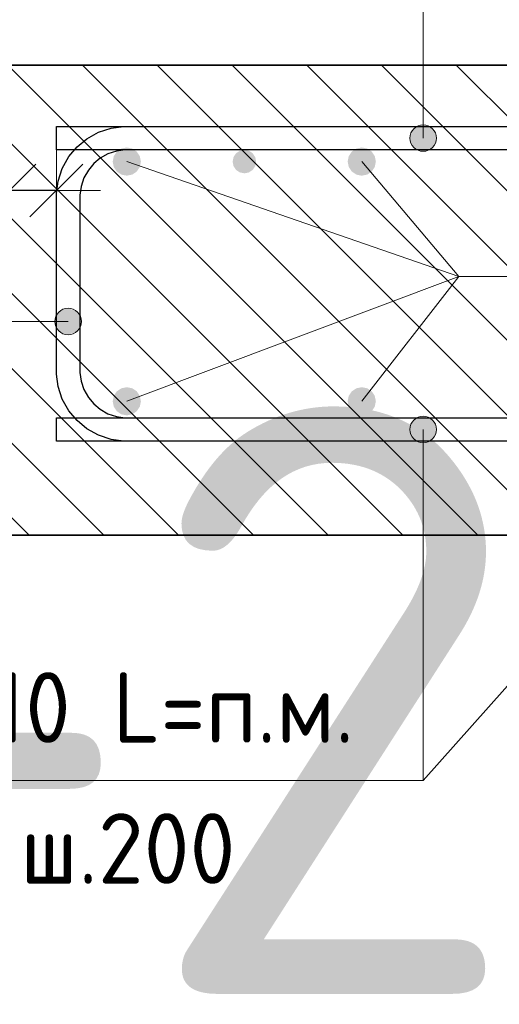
# Model space of a CAD drawing. Header units: metres. Extents: x -38 to 97, y -15 to 21.
# Tile 71 of 114: x 72.172 to 72.376, y 7.142 to 7.561. Entities that reach past the tile are written whole.
import ezdxf

# ---------------------------------------------------------------- set-up
doc = ezdxf.new("R2010")
doc.units = ezdxf.units.M
doc.header["$PDMODE"] = 65
for name, color, linetype, lineweight in [('XR$3$Арм. стержнями верхней зоны', 180, 'Continuous', 35), ('XR$3$Арм. стержнями нижней зоны', 180, 'Continuous', 35), ('XR$3$Арм.стержн. Арматура края', 96, 'Continuous', 35), ('XR$3$Арм.стержн. Доп. арматура', 180, 'Continuous', 35), ('XR$3$Размерная линия_ общее', 7, 'Continuous', 13), ('XR$5$Арм. стержнями верхней зоны', 180, 'Continuous', 35), ('XR$5$Арм. стержнями нижней зоны', 180, 'Continuous', 35), ('XR$5$Арм.стержн. Арматура края', 96, 'Continuous', 35), ('XR$5$Арм.стержн. Доп. арматура', 180, 'Continuous', 35), ('XR$5$Размерная линия_ общее', 7, 'Continuous', 13)]:
    doc.layers.add(name, color=color, linetype=linetype, lineweight=lineweight)
doc.styles.add('ISOCPEUR', font='txt')
doc.dimstyles.new('DIMSTYLE_11', dxfattribs={"dimtxt": 0.033, "dimasz": 0.0375, "dimexe": 0, "dimexo": 0, "dimgap": 0.0165, "dimtad": 2, "dimdec": 0, "dimlfac": 1000, "dimrnd": 1, "dimzin": 12, "dimdsep": 46, "dimtxsty": 'ISOCPEUR', "dimblk1": 'ALL_ML_STRICH', "dimblk2": 'ALL_ML_STRICH', "dimsah": 1, "dimcen": 0, "dimclrd": 7, "dimclre": 256, "dimclrt": 7, "dimadec": 0, "dimazin": 0, "dimtfac": 1, "dimtdec": 0, "dimtix": 1, "dimtmove": 2, "dimatfit": 3, "dimfxl": 0, "dimtvp": 1.2, "dimtzin": 0, "dimlwd": 0, "dimlwe": -3, "dimarcsym": 0})
pattern_1 = [(135, (0, 0), (-0.031819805, -0.031819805), [0.4, -0.05, 0, -0.05]), (135, (-0.01591, -0.01591), (-0.031819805, -0.031819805), [0.8, -0.1, 0.1, -0.1])]

# ---------------------------------------------------------------- blocks, each defined once
blk = doc.blocks.new('ALL_ML_STRICH')
at = {"color": 0, "linetype": 'ByBlock', "lineweight": -2}
for p, q in [((0, -0.5), (0, 0.5)), ((-0.3, -0.3), (0.3, 0.3)), ((-1, 0), (0.5, 0))]:
    blk.add_line(p, q, dxfattribs=at)
blk = doc.blocks.new('*D139')
at = {"layer": 'DEFPOINTS', "color": 7, "linetype": 'Continuous', "lineweight": 13, "transparency": 33554687}
for p in [(72.1875, 7.48857), (72.1875, 7.45358), (72.1675, 7.44858)]:
    blk.add_point(p, dxfattribs=at)
at = {"layer": 'XR$3$Размерная линия_ общее', "color": 253, "linetype": 'Continuous', "lineweight": -2, "true_color": 0xa0a0a0, "transparency": 33554687}
for p, q in [((72.1675, 7.46858), (72.1675, 7.48857)), ((72.1875, 7.47358), (72.1875, 7.48857))]:
    blk.add_line(p, q, dxfattribs=at)
at = {"layer": 'XR$3$Размерная линия_ общее', "color": 7, "linetype": 'Continuous', "lineweight": -2, "transparency": 33554687}
blk.add_line((72.1875, 7.48857), (72.1675, 7.48857), dxfattribs=at)
at = {"layer": 'XR$3$Размерная линия_ общее', "color": 7, "linetype": 'Continuous', "lineweight": 13, "transparency": 33554687, "xscale": 0.0375, "yscale": 0.0375, "zscale": 0.0375}
for p, rotation in [((72.1675, 7.48857), 180), ((72.1875, 7.48857), 360)]:
    blk.add_blockref('ALL_ML_STRICH', p, dxfattribs=dict(at, rotation=rotation))
at = {"layer": 'XR$3$Размерная линия_ общее', "color": 7, "linetype": 'Continuous', "lineweight": 13, "transparency": 33554687, "insert": (72.12208, 7.51257), "char_height": 0.033, "width": 0.066, "attachment_point": 5, "style": 'ISOCPEUR'}
blk.add_mtext('\\A1;{20}', dxfattribs=at)
at = {"layer": 'XR$3$Размерная линия_ общее', "color": 7, "linetype": 'Continuous', "lineweight": 13, "transparency": 33554687, "insert": (72.09879, 7.43451), "char_height": 0.027, "width": 0.00135, "attachment_point": 1, "rotation": 180, "line_spacing_factor": 0.60241, "style": 'ISOCPEUR'}
blk.add_mtext('з.с.', dxfattribs=at)
blk = doc.blocks.new('*D482')
at = {"layer": 'DEFPOINTS', "color": 7, "linetype": 'Continuous', "lineweight": 13, "transparency": 33554687}
for p in [(72.1875, 7.48857), (72.1875, 7.45358), (72.1675, 7.44858)]:
    blk.add_point(p, dxfattribs=at)
at = {"layer": 'XR$5$Размерная линия_ общее', "color": 253, "linetype": 'Continuous', "lineweight": -2, "true_color": 0xa0a0a0, "transparency": 33554687}
for p, q in [((72.1675, 7.46858), (72.1675, 7.48857)), ((72.1875, 7.47358), (72.1875, 7.48857))]:
    blk.add_line(p, q, dxfattribs=at)
at = {"layer": 'XR$5$Размерная линия_ общее', "color": 7, "linetype": 'Continuous', "lineweight": -2, "transparency": 33554687}
blk.add_line((72.1875, 7.48857), (72.1675, 7.48857), dxfattribs=at)
at = {"layer": 'XR$5$Размерная линия_ общее', "color": 7, "linetype": 'Continuous', "lineweight": 13, "transparency": 33554687, "xscale": 0.0375, "yscale": 0.0375, "zscale": 0.0375}
for p, rotation in [((72.1675, 7.48857), 180), ((72.1875, 7.48857), 360)]:
    blk.add_blockref('ALL_ML_STRICH', p, dxfattribs=dict(at, rotation=rotation))
at = {"layer": 'XR$5$Размерная линия_ общее', "color": 7, "linetype": 'Continuous', "lineweight": 13, "transparency": 33554687, "insert": (72.12208, 7.51257), "char_height": 0.033, "width": 0.066, "attachment_point": 5, "style": 'ISOCPEUR'}
blk.add_mtext('\\A1;{20}', dxfattribs=at)
at = {"layer": 'XR$5$Размерная линия_ общее', "color": 7, "linetype": 'Continuous', "lineweight": 13, "transparency": 33554687, "insert": (72.09879, 7.43451), "char_height": 0.027, "width": 0.00135, "attachment_point": 1, "rotation": 180, "line_spacing_factor": 0.60241, "style": 'ISOCPEUR'}
blk.add_mtext('з.с.', dxfattribs=at)

msp = doc.modelspace()

# ---------------------------------------------------------------- hatches: boundary and pattern name
at = {"linetype": 'Continuous', "lineweight": 13, "transparency": 33554687}
h = msp.add_hatch(dxfattribs=at)
h.set_pattern_fill('__________540', scale=0.015, style=0, pattern_type=2)
h.set_pattern_definition(pattern_1)
h.paths.add_polyline_path([(72.1675, 7.54188), (72.1675, 7.34188), (72.75595, 7.34188), (72.75595, 7.54188)], flags=0)
h = msp.add_hatch(dxfattribs=at)
h.set_pattern_fill('__________540', scale=0.015, style=0, pattern_type=2)
h.set_pattern_definition(pattern_1)
h.paths.add_polyline_path([(72.1675, 7.54188), (72.1675, 7.34188), (72.75595, 7.34188), (72.75595, 7.54188)], flags=0)
at = {"layer": 'XR$3$Арм. стержнями верхней зоны', "linetype": 'Continuous', "lineweight": 13, "transparency": 33554687}
for points in [[(72.34843, 7.51369), (72.33876, 7.51369), (72.33797, 7.51088)], [(72.34843, 7.51369), (72.33797, 7.51088), (72.34922, 7.51088)], [(72.34641, 7.51571), (72.34078, 7.51571), (72.33876, 7.51369)], [(72.34641, 7.51571), (72.33876, 7.51369), (72.34843, 7.51369)], [(72.34078, 7.51571), (72.34641, 7.51571), (72.3436, 7.5165)], [(72.34922, 7.51088), (72.33797, 7.51088), (72.33876, 7.50806)], [(72.34922, 7.51088), (72.33876, 7.50806), (72.34843, 7.50806)], [(72.34843, 7.50806), (72.33876, 7.50806), (72.34078, 7.50604)], [(72.34843, 7.50806), (72.34078, 7.50604), (72.34641, 7.50604)], [(72.34641, 7.50604), (72.34078, 7.50604), (72.3436, 7.50525)]]:
    msp.add_hatch(color=7, dxfattribs=at).paths.add_polyline_path(points)
at = {"layer": 'XR$3$Арм. стержнями верхней зоны', "linetype": 'Continuous', "lineweight": 50, "transparency": 33554687}
msp.add_hatch(color=4, dxfattribs=at).paths.add_polyline_path([(72.27251, 7.50088), (72.27212, 7.50279), (72.27104, 7.50441), (72.26942, 7.5055), (72.26751, 7.50588), (72.26559, 7.5055), (72.26397, 7.50441), (72.26289, 7.50279), (72.26251, 7.50088), (72.26289, 7.49896), (72.26397, 7.49734), (72.26559, 7.49626), (72.26751, 7.49588), (72.26942, 7.49626), (72.27104, 7.49734), (72.27212, 7.49896)])
at = {"layer": 'XR$3$Арм. стержнями нижней зоны', "linetype": 'Continuous', "lineweight": 13, "transparency": 33554687}
for points in [[(72.33876, 7.38969), (72.34843, 7.38969), (72.34641, 7.39171)], [(72.33876, 7.38969), (72.34641, 7.39171), (72.34078, 7.39171)], [(72.34078, 7.39171), (72.34641, 7.39171), (72.3436, 7.3925)], [(72.33797, 7.38688), (72.34922, 7.38688), (72.34843, 7.38969)], [(72.33797, 7.38688), (72.34843, 7.38969), (72.33876, 7.38969)], [(72.33876, 7.38406), (72.34922, 7.38688), (72.33797, 7.38688)], [(72.33876, 7.38406), (72.34843, 7.38406), (72.34922, 7.38688)], [(72.34078, 7.38204), (72.34843, 7.38406), (72.33876, 7.38406)], [(72.34078, 7.38204), (72.34641, 7.38204), (72.34843, 7.38406)], [(72.34641, 7.38204), (72.34078, 7.38204), (72.3436, 7.38125)]]:
    msp.add_hatch(color=7, dxfattribs=at).paths.add_polyline_path(points)
at = {"layer": 'XR$3$Арм. стержнями нижней зоны', "linetype": 'Continuous', "lineweight": 50, "transparency": 33554687}
msp.add_hatch(color=4, dxfattribs=at).paths.add_polyline_path([(72.27251, 7.37688), (72.27212, 7.37879), (72.27104, 7.38041), (72.26942, 7.3815), (72.26751, 7.38188), (72.26559, 7.3815), (72.26397, 7.38041), (72.26289, 7.37879), (72.26251, 7.37688), (72.26289, 7.37496), (72.26397, 7.37334), (72.26559, 7.37226), (72.26751, 7.37188), (72.26942, 7.37226), (72.27104, 7.37334), (72.27212, 7.37496)])
at = {"layer": 'XR$3$Арм.стержн. Арматура края', "linetype": 'Continuous', "lineweight": 13, "transparency": 33554687}
for points in [[(72.18767, 7.43565), (72.18969, 7.428), (72.18969, 7.43768)], [(72.18969, 7.43768), (72.1925, 7.42722), (72.1925, 7.43847)], [(72.18969, 7.43768), (72.18969, 7.428), (72.1925, 7.42722)], [(72.1925, 7.43847), (72.1925, 7.42722), (72.19532, 7.428)], [(72.1925, 7.43847), (72.19532, 7.428), (72.19532, 7.43768)], [(72.19532, 7.43768), (72.19532, 7.428), (72.19734, 7.43003)], [(72.19532, 7.43768), (72.19734, 7.43003), (72.19734, 7.43565)], [(72.18767, 7.43003), (72.18767, 7.43565), (72.18688, 7.43284)], [(72.18767, 7.43565), (72.18767, 7.43003), (72.18969, 7.428)], [(72.19734, 7.43565), (72.19734, 7.43003), (72.19813, 7.43284)]]:
    msp.add_hatch(color=7, dxfattribs=at).paths.add_polyline_path(points)
at = {"layer": 'XR$3$Арм.стержн. Доп. арматура', "linetype": 'Continuous', "lineweight": 50, "transparency": 33554687}
for points in [[(72.22346, 7.50088), (72.223, 7.50317), (72.2217, 7.50512), (72.21976, 7.50642), (72.21746, 7.50688), (72.21516, 7.50642), (72.21322, 7.50512), (72.21192, 7.50317), (72.21146, 7.50088), (72.21192, 7.49858), (72.21322, 7.49663), (72.21516, 7.49533), (72.21746, 7.49488), (72.21976, 7.49533), (72.2217, 7.49663), (72.223, 7.49858)], [(72.32346, 7.50088), (72.323, 7.50317), (72.3217, 7.50512), (72.31976, 7.50642), (72.31746, 7.50688), (72.31516, 7.50642), (72.31322, 7.50512), (72.31192, 7.50317), (72.31146, 7.50088), (72.31192, 7.49858), (72.31322, 7.49663), (72.31516, 7.49533), (72.31746, 7.49488), (72.31976, 7.49533), (72.3217, 7.49663), (72.323, 7.49858)], [(72.22346, 7.39888), (72.223, 7.40117), (72.2217, 7.40312), (72.21976, 7.40442), (72.21746, 7.40488), (72.21516, 7.40442), (72.21322, 7.40312), (72.21192, 7.40117), (72.21146, 7.39888), (72.21192, 7.39658), (72.21322, 7.39463), (72.21516, 7.39333), (72.21746, 7.39288), (72.21976, 7.39333), (72.2217, 7.39463), (72.223, 7.39658)], [(72.32346, 7.39888), (72.323, 7.40117), (72.3217, 7.40312), (72.31976, 7.40442), (72.31746, 7.40488), (72.31516, 7.40442), (72.31322, 7.40312), (72.31192, 7.40117), (72.31146, 7.39888), (72.31192, 7.39658), (72.31322, 7.39463), (72.31516, 7.39333), (72.31746, 7.39288), (72.31976, 7.39333), (72.3217, 7.39463), (72.323, 7.39658)]]:
    msp.add_hatch(color=34, dxfattribs=at).paths.add_polyline_path(points)
at = {"layer": 'XR$5$Арм. стержнями верхней зоны', "linetype": 'Continuous', "lineweight": 13, "transparency": 33554687}
for points in [[(72.34843, 7.51369), (72.33876, 7.51369), (72.33797, 7.51088)], [(72.34843, 7.51369), (72.33797, 7.51088), (72.34922, 7.51088)], [(72.34641, 7.51571), (72.34078, 7.51571), (72.33876, 7.51369)], [(72.34641, 7.51571), (72.33876, 7.51369), (72.34843, 7.51369)], [(72.34078, 7.51571), (72.34641, 7.51571), (72.3436, 7.5165)], [(72.34922, 7.51088), (72.33797, 7.51088), (72.33876, 7.50806)], [(72.34922, 7.51088), (72.33876, 7.50806), (72.34843, 7.50806)], [(72.34843, 7.50806), (72.33876, 7.50806), (72.34078, 7.50604)], [(72.34843, 7.50806), (72.34078, 7.50604), (72.34641, 7.50604)], [(72.34641, 7.50604), (72.34078, 7.50604), (72.3436, 7.50525)]]:
    msp.add_hatch(color=7, dxfattribs=at).paths.add_polyline_path(points)
at = {"layer": 'XR$5$Арм. стержнями верхней зоны', "linetype": 'Continuous', "lineweight": 50, "transparency": 33554687}
msp.add_hatch(color=4, dxfattribs=at).paths.add_polyline_path([(72.27251, 7.50088), (72.27212, 7.50279), (72.27104, 7.50441), (72.26942, 7.5055), (72.26751, 7.50588), (72.26559, 7.5055), (72.26397, 7.50441), (72.26289, 7.50279), (72.26251, 7.50088), (72.26289, 7.49896), (72.26397, 7.49734), (72.26559, 7.49626), (72.26751, 7.49588), (72.26942, 7.49626), (72.27104, 7.49734), (72.27212, 7.49896)])
msp.add_hatch(color=4, dxfattribs=at).paths.add_polyline_path([(72.27251, 7.50088), (72.27212, 7.50279), (72.27104, 7.50441), (72.26942, 7.5055), (72.26751, 7.50588), (72.26559, 7.5055), (72.26397, 7.50441), (72.26289, 7.50279), (72.26251, 7.50088), (72.26289, 7.49896), (72.26397, 7.49734), (72.26559, 7.49626), (72.26751, 7.49588), (72.26942, 7.49626), (72.27104, 7.49734), (72.27212, 7.49896)])
at = {"layer": 'XR$5$Арм. стержнями нижней зоны', "linetype": 'Continuous', "lineweight": 13, "transparency": 33554687}
for points in [[(72.33876, 7.38969), (72.34843, 7.38969), (72.34641, 7.39171)], [(72.33876, 7.38969), (72.34641, 7.39171), (72.34078, 7.39171)], [(72.34078, 7.39171), (72.34641, 7.39171), (72.3436, 7.3925)], [(72.33797, 7.38688), (72.34922, 7.38688), (72.34843, 7.38969)], [(72.33797, 7.38688), (72.34843, 7.38969), (72.33876, 7.38969)], [(72.33876, 7.38406), (72.34922, 7.38688), (72.33797, 7.38688)], [(72.33876, 7.38406), (72.34843, 7.38406), (72.34922, 7.38688)], [(72.34078, 7.38204), (72.34843, 7.38406), (72.33876, 7.38406)], [(72.34078, 7.38204), (72.34641, 7.38204), (72.34843, 7.38406)], [(72.34641, 7.38204), (72.34078, 7.38204), (72.3436, 7.38125)]]:
    msp.add_hatch(color=7, dxfattribs=at).paths.add_polyline_path(points)
at = {"layer": 'XR$5$Арм. стержнями нижней зоны', "linetype": 'Continuous', "lineweight": 50, "transparency": 33554687}
msp.add_hatch(color=4, dxfattribs=at).paths.add_polyline_path([(72.27251, 7.37688), (72.27212, 7.37879), (72.27104, 7.38041), (72.26942, 7.3815), (72.26751, 7.38188), (72.26559, 7.3815), (72.26397, 7.38041), (72.26289, 7.37879), (72.26251, 7.37688), (72.26289, 7.37496), (72.26397, 7.37334), (72.26559, 7.37226), (72.26751, 7.37188), (72.26942, 7.37226), (72.27104, 7.37334), (72.27212, 7.37496)])
msp.add_hatch(color=4, dxfattribs=at).paths.add_polyline_path([(72.27251, 7.37688), (72.27212, 7.37879), (72.27104, 7.38041), (72.26942, 7.3815), (72.26751, 7.38188), (72.26559, 7.3815), (72.26397, 7.38041), (72.26289, 7.37879), (72.26251, 7.37688), (72.26289, 7.37496), (72.26397, 7.37334), (72.26559, 7.37226), (72.26751, 7.37188), (72.26942, 7.37226), (72.27104, 7.37334), (72.27212, 7.37496)])
at = {"layer": 'XR$5$Арм.стержн. Арматура края', "linetype": 'Continuous', "lineweight": 13, "transparency": 33554687}
for points in [[(72.18767, 7.43565), (72.18969, 7.428), (72.18969, 7.43768)], [(72.18969, 7.43768), (72.1925, 7.42722), (72.1925, 7.43847)], [(72.18969, 7.43768), (72.18969, 7.428), (72.1925, 7.42722)], [(72.1925, 7.43847), (72.1925, 7.42722), (72.19532, 7.428)], [(72.1925, 7.43847), (72.19532, 7.428), (72.19532, 7.43768)], [(72.19532, 7.43768), (72.19532, 7.428), (72.19734, 7.43003)], [(72.19532, 7.43768), (72.19734, 7.43003), (72.19734, 7.43565)], [(72.18767, 7.43003), (72.18767, 7.43565), (72.18688, 7.43284)], [(72.18767, 7.43565), (72.18767, 7.43003), (72.18969, 7.428)], [(72.19734, 7.43565), (72.19734, 7.43003), (72.19813, 7.43284)]]:
    msp.add_hatch(color=7, dxfattribs=at).paths.add_polyline_path(points)
at = {"layer": 'XR$5$Арм.стержн. Доп. арматура', "linetype": 'Continuous', "lineweight": 50, "transparency": 33554687}
for points in [[(72.22346, 7.50088), (72.223, 7.50317), (72.2217, 7.50512), (72.21976, 7.50642), (72.21746, 7.50688), (72.21516, 7.50642), (72.21322, 7.50512), (72.21192, 7.50317), (72.21146, 7.50088), (72.21192, 7.49858), (72.21322, 7.49663), (72.21516, 7.49533), (72.21746, 7.49488), (72.21976, 7.49533), (72.2217, 7.49663), (72.223, 7.49858)], [(72.32346, 7.50088), (72.323, 7.50317), (72.3217, 7.50512), (72.31976, 7.50642), (72.31746, 7.50688), (72.31516, 7.50642), (72.31322, 7.50512), (72.31192, 7.50317), (72.31146, 7.50088), (72.31192, 7.49858), (72.31322, 7.49663), (72.31516, 7.49533), (72.31746, 7.49488), (72.31976, 7.49533), (72.3217, 7.49663), (72.323, 7.49858)], [(72.22346, 7.39888), (72.223, 7.40117), (72.2217, 7.40312), (72.21976, 7.40442), (72.21746, 7.40488), (72.21516, 7.40442), (72.21322, 7.40312), (72.21192, 7.40117), (72.21146, 7.39888), (72.21192, 7.39658), (72.21322, 7.39463), (72.21516, 7.39333), (72.21746, 7.39288), (72.21976, 7.39333), (72.2217, 7.39463), (72.223, 7.39658)], [(72.32346, 7.39888), (72.323, 7.40117), (72.3217, 7.40312), (72.31976, 7.40442), (72.31746, 7.40488), (72.31516, 7.40442), (72.31322, 7.40312), (72.31192, 7.40117), (72.31146, 7.39888), (72.31192, 7.39658), (72.31322, 7.39463), (72.31516, 7.39333), (72.31746, 7.39288), (72.31976, 7.39333), (72.3217, 7.39463), (72.323, 7.39658)]]:
    msp.add_hatch(color=34, dxfattribs=at).paths.add_polyline_path(points)

# ---------------------------------------------------------------- linework, layer by layer
at = {"color": 7, "linetype": 'Continuous', "lineweight": 35, "transparency": 33554687}
for p, q in [((72.75595, 7.54188), (72.1675, 7.54188)), ((72.75595, 7.54188), (72.1675, 7.54188)), ((72.1675, 7.34188), (72.75595, 7.34188)), ((72.1675, 7.34188), (72.75595, 7.34188))]:
    msp.add_line(p, q, dxfattribs=at)
at = {"color": 7, "linetype": 'Continuous', "lineweight": 13, "transparency": 33554687}
msp.add_line((72.46751, 7.37688), (72.3436, 7.23758), dxfattribs=at)
msp.add_line((72.46751, 7.37688), (72.3436, 7.23758), dxfattribs=at)
at = {"layer": 'XR$3$Арм. стержнями верхней зоны', "color": 7, "linetype": 'Continuous', "lineweight": 13, "transparency": 33554687}
for p, q in [((72.3436, 7.6713), (72.3436, 7.51088)), ((72.3436, 7.5165), (72.3436, 7.5165)), ((72.33797, 7.51088), (72.33797, 7.51088)), ((72.34922, 7.51088), (72.34922, 7.51088)), ((72.3436, 7.50525), (72.3436, 7.50525))]:
    msp.add_line(p, q, dxfattribs=at)
at = {"layer": 'XR$3$Арм. стержнями верхней зоны', "color": 4, "linetype": 'Continuous', "lineweight": 25, "transparency": 33554687}
msp.add_lwpolyline([(72.76095, 7.50588), (72.1875, 7.50588), (72.1875, 7.51588), (72.76095, 7.51588), (72.76095, 7.50588)], dxfattribs=at)
at = {"layer": 'XR$3$Арм. стержнями верхней зоны', "color": 7, "linetype": 'Continuous', "lineweight": 13, "transparency": 33554687}
msp.add_circle((72.3436, 7.51088), 0.00563, dxfattribs=at)
at = {"layer": 'XR$3$Арм. стержнями нижней зоны', "color": 7, "linetype": 'Continuous', "lineweight": 13, "transparency": 33554687}
for p, q in [((72.3436, 7.3925), (72.3436, 7.3925)), ((72.33797, 7.38688), (72.33797, 7.38688)), ((72.3436, 7.23758), (72.3436, 7.38688)), ((72.34922, 7.38688), (72.34922, 7.38688)), ((72.3436, 7.38125), (72.3436, 7.38125)), ((72.1176, 7.23758), (72.3436, 7.23758))]:
    msp.add_line(p, q, dxfattribs=at)
at = {"layer": 'XR$3$Арм. стержнями нижней зоны', "color": 4, "linetype": 'Continuous', "lineweight": 25, "transparency": 33554687}
msp.add_lwpolyline([(72.76095, 7.38188), (72.1875, 7.38188), (72.1875, 7.39188), (72.76095, 7.39188), (72.76095, 7.38188)], dxfattribs=at)
at = {"layer": 'XR$3$Арм. стержнями нижней зоны', "color": 7, "linetype": 'Continuous', "lineweight": 13, "transparency": 33554687}
msp.add_circle((72.3436, 7.38688), 0.00563, dxfattribs=at)
at = {"layer": 'XR$3$Арм.стержн. Арматура края', "color": 7, "linetype": 'Continuous', "lineweight": 13, "transparency": 33554687}
for p, q in [((72.1925, 7.43847), (72.1925, 7.43847)), ((72.08746, 7.43284), (72.1925, 7.43284)), ((72.18688, 7.43284), (72.18688, 7.43284)), ((72.19813, 7.43284), (72.19813, 7.43284)), ((72.1925, 7.42722), (72.1925, 7.42722))]:
    msp.add_line(p, q, dxfattribs=at)
at = {"layer": 'XR$3$Арм.стержн. Арматура края', "color": 4, "linetype": 'Continuous', "lineweight": 25, "transparency": 33554687}
for points in [[(72.6875, 7.38188), (72.21607, 7.38188), (72.21085, 7.3826), (72.20541, 7.3844), (72.20041, 7.3872), (72.19628, 7.39065), (72.19283, 7.39478), (72.19002, 7.39979), (72.18823, 7.40523), (72.1875, 7.41044), (72.1875, 7.48731), (72.18823, 7.49253), (72.19002, 7.49797), (72.19283, 7.50298), (72.19628, 7.5071), (72.20041, 7.51055), (72.20541, 7.51336), (72.21085, 7.51515), (72.21607, 7.51588), (72.6875, 7.51588)], [(72.6875, 7.50588), (72.21676, 7.50588), (72.21313, 7.50537), (72.20946, 7.50416), (72.2061, 7.50228), (72.20338, 7.50001), (72.2011, 7.49728), (72.19922, 7.49392), (72.19801, 7.49026), (72.1975, 7.48662), (72.1975, 7.41113), (72.19801, 7.4075), (72.19922, 7.40383), (72.2011, 7.40048), (72.20338, 7.39775), (72.2061, 7.39547), (72.20946, 7.39359), (72.21313, 7.39238), (72.21676, 7.39188), (72.6875, 7.39188)]]:
    msp.add_lwpolyline(points, dxfattribs=at)
at = {"layer": 'XR$3$Арм.стержн. Арматура края', "color": 7, "linetype": 'Continuous', "lineweight": 13, "transparency": 33554687}
msp.add_circle((72.1925, 7.43284), 0.00563, dxfattribs=at)
at = {"layer": 'XR$3$Арм.стержн. Доп. арматура', "color": 7, "linetype": 'Continuous', "lineweight": 13, "transparency": 33554687}
for q in [(72.21746, 7.50088), (72.31746, 7.50088), (72.21746, 7.39888), (72.31746, 7.39888), (72.58472, 7.45204)]:
    msp.add_line((72.35872, 7.45204), q, dxfattribs=at)
at = {"layer": 'XR$5$Арм. стержнями верхней зоны', "color": 7, "linetype": 'Continuous', "lineweight": 13, "transparency": 33554687}
for p, q in [((72.3436, 7.6713), (72.3436, 7.51088)), ((72.3436, 7.5165), (72.3436, 7.5165)), ((72.33797, 7.51088), (72.33797, 7.51088)), ((72.34922, 7.51088), (72.34922, 7.51088)), ((72.3436, 7.50525), (72.3436, 7.50525))]:
    msp.add_line(p, q, dxfattribs=at)
at = {"layer": 'XR$5$Арм. стержнями верхней зоны', "color": 4, "linetype": 'Continuous', "lineweight": 25, "transparency": 33554687}
msp.add_lwpolyline([(72.76095, 7.50588), (72.1875, 7.50588), (72.1875, 7.51588), (72.76095, 7.51588), (72.76095, 7.50588)], dxfattribs=at)
msp.add_lwpolyline([(72.76095, 7.50588), (72.1875, 7.50588), (72.1875, 7.51588), (72.76095, 7.51588), (72.76095, 7.50588)], dxfattribs=at)
at = {"layer": 'XR$5$Арм. стержнями верхней зоны', "color": 7, "linetype": 'Continuous', "lineweight": 13, "transparency": 33554687}
msp.add_circle((72.3436, 7.51088), 0.00563, dxfattribs=at)
at = {"layer": 'XR$5$Арм. стержнями нижней зоны', "color": 7, "linetype": 'Continuous', "lineweight": 13, "transparency": 33554687}
for p, q in [((72.3436, 7.3925), (72.3436, 7.3925)), ((72.33797, 7.38688), (72.33797, 7.38688)), ((72.3436, 7.23758), (72.3436, 7.38688)), ((72.34922, 7.38688), (72.34922, 7.38688)), ((72.3436, 7.38125), (72.3436, 7.38125)), ((72.1176, 7.23758), (72.3436, 7.23758))]:
    msp.add_line(p, q, dxfattribs=at)
at = {"layer": 'XR$5$Арм. стержнями нижней зоны', "color": 4, "linetype": 'Continuous', "lineweight": 25, "transparency": 33554687}
msp.add_lwpolyline([(72.76095, 7.38188), (72.1875, 7.38188), (72.1875, 7.39188), (72.76095, 7.39188), (72.76095, 7.38188)], dxfattribs=at)
msp.add_lwpolyline([(72.76095, 7.38188), (72.1875, 7.38188), (72.1875, 7.39188), (72.76095, 7.39188), (72.76095, 7.38188)], dxfattribs=at)
at = {"layer": 'XR$5$Арм. стержнями нижней зоны', "color": 7, "linetype": 'Continuous', "lineweight": 13, "transparency": 33554687}
msp.add_circle((72.3436, 7.38688), 0.00563, dxfattribs=at)
at = {"layer": 'XR$5$Арм.стержн. Арматура края', "color": 7, "linetype": 'Continuous', "lineweight": 13, "transparency": 33554687}
for p, q in [((72.1925, 7.43847), (72.1925, 7.43847)), ((72.08746, 7.43284), (72.1925, 7.43284)), ((72.18688, 7.43284), (72.18688, 7.43284)), ((72.19813, 7.43284), (72.19813, 7.43284)), ((72.1925, 7.42722), (72.1925, 7.42722))]:
    msp.add_line(p, q, dxfattribs=at)
at = {"layer": 'XR$5$Арм.стержн. Арматура края', "color": 4, "linetype": 'Continuous', "lineweight": 25, "transparency": 33554687}
for points in [[(72.6875, 7.38188), (72.21607, 7.38188), (72.21085, 7.3826), (72.20541, 7.3844), (72.20041, 7.3872), (72.19628, 7.39065), (72.19283, 7.39478), (72.19002, 7.39979), (72.18823, 7.40523), (72.1875, 7.41044), (72.1875, 7.48731), (72.18823, 7.49253), (72.19002, 7.49797), (72.19283, 7.50298), (72.19628, 7.5071), (72.20041, 7.51055), (72.20541, 7.51336), (72.21085, 7.51515), (72.21607, 7.51588), (72.6875, 7.51588)], [(72.6875, 7.50588), (72.21676, 7.50588), (72.21313, 7.50537), (72.20946, 7.50416), (72.2061, 7.50228), (72.20338, 7.50001), (72.2011, 7.49728), (72.19922, 7.49392), (72.19801, 7.49026), (72.1975, 7.48662), (72.1975, 7.41113), (72.19801, 7.4075), (72.19922, 7.40383), (72.2011, 7.40048), (72.20338, 7.39775), (72.2061, 7.39547), (72.20946, 7.39359), (72.21313, 7.39238), (72.21676, 7.39188), (72.6875, 7.39188)]]:
    msp.add_lwpolyline(points, dxfattribs=at)
at = {"layer": 'XR$5$Арм.стержн. Арматура края', "color": 7, "linetype": 'Continuous', "lineweight": 13, "transparency": 33554687}
msp.add_circle((72.1925, 7.43284), 0.00563, dxfattribs=at)
at = {"layer": 'XR$5$Арм.стержн. Доп. арматура', "color": 7, "linetype": 'Continuous', "lineweight": 13, "transparency": 33554687}
for q in [(72.21746, 7.50088), (72.31746, 7.50088), (72.21746, 7.39888), (72.31746, 7.39888), (72.58472, 7.45204)]:
    msp.add_line((72.35872, 7.45204), q, dxfattribs=at)

# ---------------------------------------------------------------- texts
at = {"color": 7, "linetype": 'Continuous', "lineweight": 35, "transparency": 33554687, "insert": (70.35063, 7.14671), "char_height": 0.25, "width": 2.7437149, "attachment_point": 7, "style": 'ISOCPEUR'}
msp.add_mtext('\\W0.96;ГОСТ 34028-2016', dxfattribs=at)
at = {"layer": 'XR$3$Арм. стержнями нижней зоны', "color": 7, "linetype": 'Continuous', "lineweight": 25, "transparency": 33554687, "char_height": 0.03, "attachment_point": 7, "style": 'ISOCPEUR'}
for s, insert, width in [('\\W0.94;ø10 L=п.м.', (72.1376, 7.25358), 0.1999831), ('\\W0.95;ш.200 ', (72.1721, 7.19358), 0.1311996)]:
    msp.add_mtext(s, dxfattribs=dict(at, insert=insert, width=width))
at = {"layer": 'XR$5$Арм. стержнями нижней зоны', "color": 7, "linetype": 'Continuous', "lineweight": 25, "transparency": 33554687, "char_height": 0.03, "attachment_point": 7, "style": 'ISOCPEUR'}
for s, insert, width in [('\\W0.94;ø10 L=п.м.', (72.1376, 7.25358), 0.1999831), ('\\W0.95;ш.200 ', (72.1721, 7.19358), 0.1311996)]:
    msp.add_mtext(s, dxfattribs=dict(at, insert=insert, width=width))

# ---------------------------------------------------------------- dimensions: what is measured, and where the dimension line sits
at = {"layer": 'XR$3$Размерная линия_ общее', "color": 7, "linetype": 'Continuous', "lineweight": 13, "transparency": 33554687}
dim = msp.add_linear_dim(base=(72.1675, 7.48857), p1=(72.1875, 7.47358), p2=(72.1675, 7.46858), angle=180, text='<>\\Xз.с.', dimstyle='DIMSTYLE_11', override={"dimpost": '<>', "dimclrd": 7, "dimclre": 253, "dimclrt": 7, "dimlwd": 0, "dimlwe": 65533}, dxfattribs=at)
dim.commit()
dim.dimension.update_dxf_attribs({"geometry": '*D139', "text_midpoint": (72.12208, 7.51257), "dimtype": 160})
at = {"layer": 'XR$5$Размерная линия_ общее', "color": 7, "linetype": 'Continuous', "lineweight": 13, "transparency": 33554687}
dim = msp.add_linear_dim(base=(72.1675, 7.48857), p1=(72.1875, 7.47358), p2=(72.1675, 7.46858), angle=180, text='<>\\Xз.с.', dimstyle='DIMSTYLE_11', override={"dimpost": '<>', "dimclrd": 7, "dimclre": 253, "dimclrt": 7, "dimlwd": 0, "dimlwe": 65533}, dxfattribs=at)
dim.commit()
dim.dimension.update_dxf_attribs({"geometry": '*D482', "text_midpoint": (72.12208, 7.51257), "dimtype": 160})

doc.saveas('drawing.dxf')
